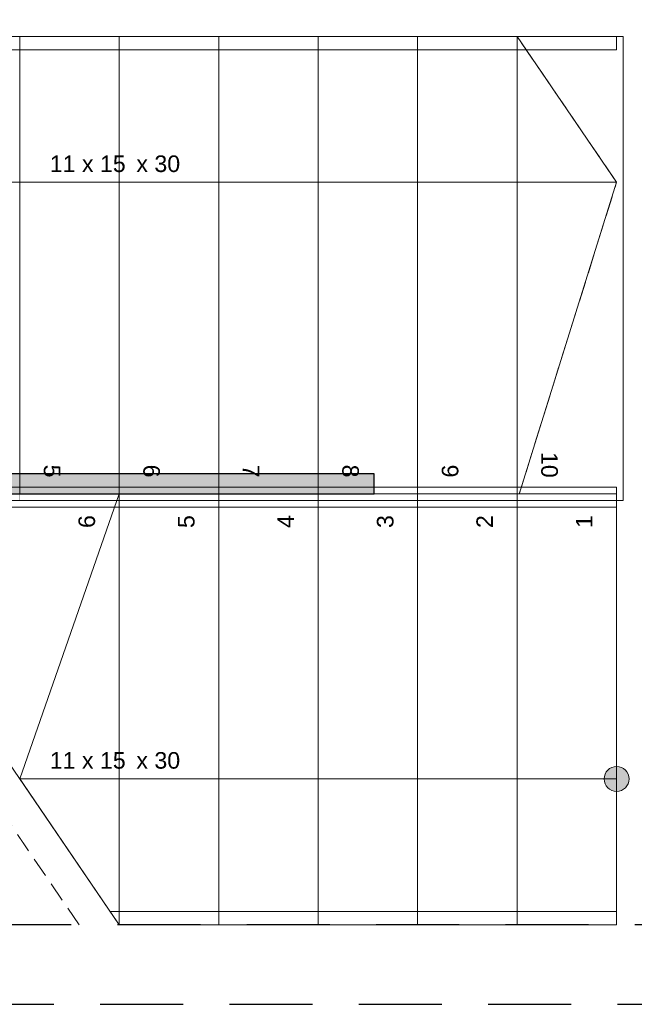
# Model space of a CAD drawing. Header units: centimetres. Extents: x -25572 to 23555, y -2435 to 15405.
# Tile 111 of 134: x 8748 to 8934, y 8116 to 8413. Entities that reach past the tile are written whole.
import ezdxf

# ---------------------------------------------------------------- set-up
doc = ezdxf.new("R2010")
doc.units = ezdxf.units.CM
doc.header["$MEASUREMENT"] = 0
for name, pattern in [('Przerywana długa', [39, 25, -14]), ('Przerywana gęsta', [9, 6, -3]), ('Wipeout_Contour', [100, 0, -100])]:
    doc.linetypes.add(name, pattern=pattern)
for name, color, linetype, lineweight in [('Nowe_220-A Ściany_Nr_pióra__19', 255, 'Continuous', 0), ('Nowe_220-A Ściany_Nr_pióra__27', 7, 'Continuous', 25), ('Nowe_220-A Ściany_Nr_pióra__7', 7, 'Continuous', 13), ('Nowe_250-A Schody Pochylnie_Nr_pióra__1', 7, 'Continuous', 13), ('Nowe_250-A Schody Pochylnie_Nr_pióra__11', 7, 'Continuous', 13), ('Nowe_250-A Schody Pochylnie_Nr_pióra__71', 7, 'Continuous', 13), ('Nowe_250-A Schody Pochylnie_Nr_pióra__91', 7, 'Continuous', 13), ('Nowe_260-A Balustrady_Nr_pióra__91', 7, 'Continuous', 13), ('Nowe_450-K Stropy_Nr_pióra__21', 7, 'Continuous', 25)]:
    doc.layers.add(name, color=color, linetype=linetype, lineweight=lineweight)
doc.layers.add('Nowe_250-A Schody Pochylnie', color=7, linetype='Continuous')
doc.styles.add('STYL_AUTOMATYCZNY_6', font='arial.ttf')

msp = doc.modelspace()

# ---------------------------------------------------------------- linework, layer by layer
at = {"layer": 'Nowe_250-A Schody Pochylnie_Nr_pióra__1', "color": 7, "linetype": 'Continuous', "lineweight": 13}
for p, q in [((8928.38, 8407.65), (8628.38, 8407.65)), ((8928.38, 8267.65), (8928.38, 8407.65)), ((8628.38, 8267.65), (8928.38, 8267.65)), ((8778.38, 8139.65), (8928.38, 8139.65))]:
    msp.add_line(p, q, dxfattribs=at)
at = {"layer": 'Nowe_450-K Stropy_Nr_pióra__21', "color": 7, "linetype": 'Przerywana długa', "lineweight": 25, "flags": 128}
msp.add_lwpolyline([(8499.63, 8115.65), (9036.87, 8115.65)], dxfattribs=at)

# ---------------------------------------------------------------- next in the draw order: wipeouts: each hides what was drawn before it
at = {"color": 254, "linetype": 'Wipeout_Contour', "lineweight": 0, "ltscale": 48384.427488}
msp.add_wipeout([(8748.38, 8267.65), (8778.38, 8267.65), (8778.38, 8407.65), (8748.38, 8407.65)], dxfattribs=at).dxf.layer = 'Nowe_250-A Schody Pochylnie'

# ---------------------------------------------------------------- next in the draw order: linework, layer by layer
at = {"layer": 'Nowe_250-A Schody Pochylnie_Nr_pióra__11', "color": 7, "linetype": 'Continuous', "lineweight": 13}
for p, q in [((8778.38, 8407.65), (8748.38, 8407.65)), ((8748.38, 8407.65), (8748.38, 8267.65)), ((8778.38, 8267.65), (8778.38, 8407.65)), ((8748.38, 8267.65), (8778.38, 8267.65))]:
    msp.add_line(p, q, dxfattribs=at)

# ---------------------------------------------------------------- next in the draw order: texts
at = {"layer": 'Nowe_250-A Schody Pochylnie_Nr_pióra__71', "color": 7, "linetype": 'Continuous', "lineweight": 13, "insert": (8758.12, 8278.46), "char_height": 5, "attachment_point": 4, "rotation": 270, "style": 'STYL_AUTOMATYCZNY_6'}
msp.add_mtext('\\A1;{\\pql;\\fArial|b0|i0|c238|p0;\\W1.000000;5}', dxfattribs=at)

# ---------------------------------------------------------------- next in the draw order: wipeouts: each hides what was drawn before it
at = {"color": 254, "linetype": 'Wipeout_Contour', "lineweight": 0, "ltscale": 48471.436863}
msp.add_wipeout([(8778.38, 8267.65), (8808.38, 8267.65), (8808.38, 8407.65), (8778.38, 8407.65)], dxfattribs=at).dxf.layer = 'Nowe_250-A Schody Pochylnie'

# ---------------------------------------------------------------- next in the draw order: linework, layer by layer
at = {"layer": 'Nowe_250-A Schody Pochylnie_Nr_pióra__11', "color": 7, "linetype": 'Continuous', "lineweight": 13}
for p, q in [((8808.38, 8407.65), (8778.38, 8407.65)), ((8778.38, 8407.65), (8778.38, 8267.65)), ((8808.38, 8267.65), (8808.38, 8407.65)), ((8778.38, 8267.65), (8808.38, 8267.65))]:
    msp.add_line(p, q, dxfattribs=at)

# ---------------------------------------------------------------- next in the draw order: texts
at = {"layer": 'Nowe_250-A Schody Pochylnie_Nr_pióra__71', "color": 7, "linetype": 'Continuous', "lineweight": 13, "char_height": 5, "style": 'STYL_AUTOMATYCZNY_6'}
for s, insert, attachment_point in [('\\A1;{\\pqc;\\pt0,355;\\fArial|b0|i0|c238|p0;\\W1.000000;11 x \\fArial|b0|i0|c238|p0;\\W1.000000;15\\fArial|b0|i0|c238|p0;\\W1.000000;\\A1{\\H.66x;\\S^  ;}\\fArial|b0|i0|c238|p0;\\W1.000000;\\fArial|b0|i0|c238|p0;\\W1.000000; x \\fArial|b0|i0|c238|p0;\\W1.000000;30\\fArial|b0|i0|c238|p0;\\W1.000000;\\A1{\\H.66x;\\S^  ;}\\fArial|b0|i0|c238|p0;\\W1.000000;\\fArial|b0|i0|c238|p0;\\W1.000000;\\fArial|b0|i0|c238|p0;\\W1.000000;\\fArial|b0|i0|c238|p0;\\W1.000000;\\A1{\\H.66x;\\S^  ;}\\fArial|b0|i0|c238|p0;\\W1.000000;}', (8778.38, 8365.28), 8), ('\\A1;{\\pqc;\\pt0,355;\\fArial|b0|i0|c238|p0;\\W1.000000;\\fArial|b0|i0|c238|p0;\\W1.000000;\\fArial|b0|i0|c238|p0;\\W1.000000;\\A1{\\H.66x;\\S^  ;}\\fArial|b0|i0|c238|p0;\\W1.000000;\\fArial|b0|i0|c238|p0;\\W1.000000;\\fArial|b0|i0|c238|p0;\\W1.000000;\\fArial|b0|i0|c238|p0;\\W1.000000;\\A1{\\H.66x;\\S^  ;}\\fArial|b0|i0|c238|p0;\\W1.000000;\\fArial|b0|i0|c238|p0;\\W1.000000;\\fArial|b0|i0|c238|p0;\\W1.000000;\\fArial|b0|i0|c238|p0;\\W1.000000;\\A1{\\H.66x;\\S^  ;}\\fArial|b0|i0|c238|p0;\\W1.000000;}', (8778.38, 8363.65), 2)]:
    msp.add_mtext(s, dxfattribs=dict(at, insert=insert, attachment_point=attachment_point))
at = {"layer": 'Nowe_250-A Schody Pochylnie_Nr_pióra__71', "color": 7, "linetype": 'Continuous', "lineweight": 13, "insert": (8788.12, 8278.46), "char_height": 5, "attachment_point": 4, "rotation": 270, "style": 'STYL_AUTOMATYCZNY_6'}
msp.add_mtext('\\A1;{\\pql;\\fArial|b0|i0|c238|p0;\\W1.000000;6}', dxfattribs=at)

# ---------------------------------------------------------------- next in the draw order: wipeouts: each hides what was drawn before it
at = {"color": 254, "linetype": 'Wipeout_Contour', "lineweight": 0, "ltscale": 48558.586875}
msp.add_wipeout([(8808.38, 8267.65), (8838.38, 8267.65), (8838.38, 8407.65), (8808.38, 8407.65)], dxfattribs=at).dxf.layer = 'Nowe_250-A Schody Pochylnie'

# ---------------------------------------------------------------- next in the draw order: linework, layer by layer
at = {"layer": 'Nowe_250-A Schody Pochylnie_Nr_pióra__11', "color": 7, "linetype": 'Continuous', "lineweight": 13}
for p, q in [((8838.38, 8407.65), (8808.38, 8407.65)), ((8808.38, 8407.65), (8808.38, 8267.65)), ((8838.38, 8267.65), (8838.38, 8407.65)), ((8808.38, 8267.65), (8838.38, 8267.65))]:
    msp.add_line(p, q, dxfattribs=at)

# ---------------------------------------------------------------- next in the draw order: texts
at = {"layer": 'Nowe_250-A Schody Pochylnie_Nr_pióra__71', "color": 7, "linetype": 'Continuous', "lineweight": 13, "insert": (8818.16, 8278.46), "char_height": 5, "attachment_point": 4, "rotation": 270, "style": 'STYL_AUTOMATYCZNY_6'}
msp.add_mtext('\\A1;{\\pql;\\fArial|b0|i0|c238|p0;\\W1.000000;7}', dxfattribs=at)

# ---------------------------------------------------------------- next in the draw order: wipeouts: each hides what was drawn before it
at = {"color": 254, "linetype": 'Wipeout_Contour', "lineweight": 0, "ltscale": 48645.876768}
msp.add_wipeout([(8838.38, 8267.65), (8868.38, 8267.65), (8868.38, 8407.65), (8838.38, 8407.65)], dxfattribs=at).dxf.layer = 'Nowe_250-A Schody Pochylnie'

# ---------------------------------------------------------------- next in the draw order: linework, layer by layer
at = {"layer": 'Nowe_220-A Ściany_Nr_pióra__27', "color": 7, "linetype": 'Continuous', "lineweight": 25}
msp.add_lwpolyline([(8855.23, 8275.65), (8618.38, 8275.65)], dxfattribs=at)
at = {"layer": 'Nowe_250-A Schody Pochylnie_Nr_pióra__11', "color": 7, "linetype": 'Continuous', "lineweight": 13}
for p, q in [((8868.38, 8407.65), (8838.38, 8407.65)), ((8838.38, 8407.65), (8838.38, 8267.65)), ((8868.38, 8267.65), (8868.38, 8407.65)), ((8838.38, 8267.65), (8868.38, 8267.65))]:
    msp.add_line(p, q, dxfattribs=at)

# ---------------------------------------------------------------- next in the draw order: texts
at = {"layer": 'Nowe_250-A Schody Pochylnie_Nr_pióra__71', "color": 7, "linetype": 'Continuous', "lineweight": 13, "insert": (8848.12, 8278.46), "char_height": 5, "attachment_point": 4, "rotation": 270, "style": 'STYL_AUTOMATYCZNY_6'}
msp.add_mtext('\\A1;{\\pql;\\fArial|b0|i0|c238|p0;\\W1.000000;8}', dxfattribs=at)

# ---------------------------------------------------------------- next in the draw order: wipeouts: each hides what was drawn before it
at = {"color": 254, "linetype": 'Wipeout_Contour', "lineweight": 0, "ltscale": 48733.30579}
msp.add_wipeout([(8898.38, 8407.65), (8868.38, 8407.65), (8868.38, 8267.65), (8898.38, 8267.65)], dxfattribs=at).dxf.layer = 'Nowe_250-A Schody Pochylnie'

# ---------------------------------------------------------------- next in the draw order: linework, layer by layer
at = {"layer": 'Nowe_250-A Schody Pochylnie_Nr_pióra__11', "color": 7, "linetype": 'Continuous', "lineweight": 13}
for p, q in [((8898.38, 8407.65), (8868.38, 8407.65)), ((8868.38, 8407.65), (8868.38, 8267.65)), ((8898.38, 8267.65), (8898.38, 8407.65)), ((8868.38, 8267.65), (8898.38, 8267.65))]:
    msp.add_line(p, q, dxfattribs=at)

# ---------------------------------------------------------------- next in the draw order: texts
at = {"layer": 'Nowe_250-A Schody Pochylnie_Nr_pióra__71', "color": 7, "linetype": 'Continuous', "lineweight": 13, "insert": (8878.12, 8278.46), "char_height": 5, "attachment_point": 4, "rotation": 270, "style": 'STYL_AUTOMATYCZNY_6'}
msp.add_mtext('\\A1;{\\pql;\\fArial|b0|i0|c238|p0;\\W1.000000;9}', dxfattribs=at)

# ---------------------------------------------------------------- next in the draw order: wipeouts: each hides what was drawn before it
at = {"color": 254, "linetype": 'Wipeout_Contour', "lineweight": 0, "ltscale": 73255.509342}
msp.add_wipeout([(8898.38, 8407.65), (8898.38, 8267.65), (8928.38, 8267.65), (8930.38, 8267.65), (8930.38, 8407.65), (8928.38, 8407.65)], dxfattribs=at).dxf.layer = 'Nowe_250-A Schody Pochylnie'

# ---------------------------------------------------------------- next in the draw order: linework, layer by layer
at = {"layer": 'Nowe_250-A Schody Pochylnie_Nr_pióra__1', "color": 7, "linetype": 'Continuous', "lineweight": 13}
for p, q in [((8928.38, 8269.65), (8689.74, 8269.65)), ((8928.38, 8139.65), (8928.38, 8269.65))]:
    msp.add_line(p, q, dxfattribs=at)
at = {"layer": 'Nowe_250-A Schody Pochylnie_Nr_pióra__11', "color": 7, "linetype": 'Continuous', "lineweight": 13}
for p, q in [((8898.38, 8407.65), (8898.38, 8267.65)), ((8928.38, 8407.65), (8898.38, 8407.65)), ((8928.38, 8363.65), (8898.38, 8407.65)), ((8930.38, 8407.65), (8928.38, 8407.65)), ((8930.38, 8267.65), (8930.38, 8407.65)), ((8658.38, 8363.65), (8898.38, 8363.65)), ((8898.38, 8363.65), (8928.38, 8363.65)), ((8898.38, 8267.65), (8928.38, 8363.65)), ((8898.38, 8267.65), (8928.38, 8267.65)), ((8928.38, 8267.65), (8930.38, 8267.65))]:
    msp.add_line(p, q, dxfattribs=at)
at = {"layer": 'Nowe_250-A Schody Pochylnie_Nr_pióra__11', "color": 7, "linetype": 'Przerywana gęsta', "lineweight": 13}
for p, q in [((8928.38, 8363.65), (8898.38, 8407.65)), ((8658.38, 8363.65), (8898.38, 8363.65)), ((8898.38, 8363.65), (8928.38, 8363.65)), ((8898.38, 8267.65), (8928.38, 8363.65))]:
    msp.add_line(p, q, dxfattribs=at)
at = {"layer": 'Nowe_260-A Balustrady_Nr_pióra__91', "color": 7, "linetype": 'Continuous', "lineweight": 13}
msp.add_lwpolyline([(8628.38, 8407.65), (8628.38, 8403.65), (8928.38, 8403.65), (8928.38, 8407.65)], close=True, dxfattribs=at)

# ---------------------------------------------------------------- next in the draw order: texts
at = {"layer": 'Nowe_220-A Ściany_Nr_pióra__7', "color": 7, "linetype": 'Continuous', "lineweight": 13, "insert": (8973.91, 8406.65), "char_height": 12.5, "attachment_point": 7, "rotation": 90, "style": 'STYL_AUTOMATYCZNY_6'}
msp.add_mtext('\\A1;{\\pql;\\pt0;\\fArial|b0|i0|c238|p0;\\W1.000000;80\\fArial|b0|i0|c238|p0;\\W1.000000;\\A1{\\H.66x;\\S^  ;}\\fArial|b0|i0|c238|p0;\\W1.000000;\\fArial|b0|i0|c238|p0;\\W1.000000;}', dxfattribs=at)
at = {"layer": 'Nowe_250-A Schody Pochylnie_Nr_pióra__71', "color": 7, "linetype": 'Continuous', "lineweight": 13, "insert": (8908.12, 8282.28), "char_height": 5, "attachment_point": 4, "rotation": 270, "style": 'STYL_AUTOMATYCZNY_6'}
msp.add_mtext('\\A1;{\\pql;\\fArial|b0|i0|c238|p0;\\W1.000000;10}', dxfattribs=at)

# ---------------------------------------------------------------- next in the draw order: wipeouts: each hides what was drawn before it
at = {"color": 254, "linetype": 'Wipeout_Contour', "lineweight": 0, "ltscale": 48458.956202}
msp.add_wipeout([(8898.38, 8269.65), (8898.38, 8139.65), (8928.38, 8139.65), (8928.38, 8269.65)], dxfattribs=at).dxf.layer = 'Nowe_250-A Schody Pochylnie'

# ---------------------------------------------------------------- next in the draw order: hatches: boundary and pattern name
at = {"layer": 'Nowe_250-A Schody Pochylnie_Nr_pióra__71', "linetype": 'Continuous', "lineweight": 13}
msp.add_hatch(color=7, dxfattribs=at).paths.add_polyline_path([(8928.38, 8187.4, 1), (8928.38, 8179.9, 1)])

# ---------------------------------------------------------------- next in the draw order: linework, layer by layer
at = {"layer": 'Nowe_250-A Schody Pochylnie_Nr_pióra__11', "color": 7, "linetype": 'Continuous', "lineweight": 13}
for p, q in [((8928.38, 8269.65), (8898.38, 8269.65)), ((8898.38, 8269.65), (8898.38, 8139.65)), ((8928.38, 8139.65), (8928.38, 8269.65)), ((8898.38, 8139.65), (8928.38, 8139.65))]:
    msp.add_line(p, q, dxfattribs=at)
msp.add_lwpolyline([(8928.38, 8187.4, 1), (8928.38, 8179.9, 1)], format="xyb", close=True, dxfattribs=at)

# ---------------------------------------------------------------- next in the draw order: texts
at = {"layer": 'Nowe_250-A Schody Pochylnie_Nr_pióra__71', "color": 7, "linetype": 'Continuous', "lineweight": 13, "insert": (8918.59, 8259.34), "char_height": 5, "attachment_point": 4, "rotation": 90, "style": 'STYL_AUTOMATYCZNY_6'}
msp.add_mtext('\\A1;{\\pql;\\fArial|b0|i0|c238|p0;\\W1.000000;1}', dxfattribs=at)

# ---------------------------------------------------------------- next in the draw order: wipeouts: each hides what was drawn before it
at = {"color": 254, "linetype": 'Wipeout_Contour', "lineweight": 0, "ltscale": 48370.733793}
msp.add_wipeout([(8868.38, 8269.65), (8868.38, 8139.65), (8898.38, 8139.65), (8898.38, 8269.65)], dxfattribs=at).dxf.layer = 'Nowe_250-A Schody Pochylnie'

# ---------------------------------------------------------------- next in the draw order: linework, layer by layer
at = {"layer": 'Nowe_250-A Schody Pochylnie_Nr_pióra__11', "color": 7, "linetype": 'Continuous', "lineweight": 13}
for p, q in [((8898.38, 8269.65), (8868.38, 8269.65)), ((8868.38, 8269.65), (8868.38, 8139.65)), ((8898.38, 8139.65), (8898.38, 8269.65)), ((8928.38, 8183.65), (8898.38, 8183.65)), ((8868.38, 8139.65), (8898.38, 8139.65))]:
    msp.add_line(p, q, dxfattribs=at)

# ---------------------------------------------------------------- next in the draw order: texts
at = {"layer": 'Nowe_250-A Schody Pochylnie_Nr_pióra__71', "color": 7, "linetype": 'Continuous', "lineweight": 13, "insert": (8888.59, 8259.34), "char_height": 5, "attachment_point": 4, "rotation": 90, "style": 'STYL_AUTOMATYCZNY_6'}
msp.add_mtext('\\A1;{\\pql;\\fArial|b0|i0|c238|p0;\\W1.000000;2}', dxfattribs=at)

# ---------------------------------------------------------------- next in the draw order: wipeouts: each hides what was drawn before it
at = {"color": 254, "linetype": 'Wipeout_Contour', "lineweight": 0, "ltscale": 48282.648434}
msp.add_wipeout([(8838.38, 8269.65), (8838.38, 8139.65), (8868.38, 8139.65), (8868.38, 8269.65)], dxfattribs=at).dxf.layer = 'Nowe_250-A Schody Pochylnie'

# ---------------------------------------------------------------- next in the draw order: linework, layer by layer
at = {"layer": 'Nowe_220-A Ściany_Nr_pióra__27', "color": 7, "linetype": 'Continuous', "lineweight": 25}
msp.add_lwpolyline([(8855.23, 8269.65), (8855.23, 8275.65)], dxfattribs=at)
at = {"layer": 'Nowe_250-A Schody Pochylnie_Nr_pióra__11', "color": 7, "linetype": 'Continuous', "lineweight": 13}
for p, q in [((8868.38, 8269.65), (8838.38, 8269.65)), ((8838.38, 8269.65), (8838.38, 8139.65)), ((8868.38, 8139.65), (8868.38, 8269.65)), ((8838.38, 8139.65), (8868.38, 8139.65))]:
    msp.add_line(p, q, dxfattribs=at)

# ---------------------------------------------------------------- next in the draw order: texts
at = {"layer": 'Nowe_250-A Schody Pochylnie_Nr_pióra__71', "color": 7, "linetype": 'Continuous', "lineweight": 13, "insert": (8858.63, 8259.34), "char_height": 5, "attachment_point": 4, "rotation": 90, "style": 'STYL_AUTOMATYCZNY_6'}
msp.add_mtext('\\A1;{\\pql;\\fArial|b0|i0|c238|p0;\\W1.000000;3}', dxfattribs=at)

# ---------------------------------------------------------------- next in the draw order: wipeouts: each hides what was drawn before it
at = {"color": 254, "linetype": 'Wipeout_Contour', "lineweight": 0, "ltscale": 48194.70086}
msp.add_wipeout([(8808.38, 8269.65), (8808.38, 8139.65), (8838.38, 8139.65), (8838.38, 8269.65)], dxfattribs=at).dxf.layer = 'Nowe_250-A Schody Pochylnie'

# ---------------------------------------------------------------- next in the draw order: linework, layer by layer
at = {"layer": 'Nowe_250-A Schody Pochylnie_Nr_pióra__11', "color": 7, "linetype": 'Continuous', "lineweight": 13}
for p, q in [((8838.38, 8269.65), (8808.38, 8269.65)), ((8808.38, 8269.65), (8808.38, 8139.65)), ((8838.38, 8139.65), (8838.38, 8269.65)), ((8808.38, 8139.65), (8838.38, 8139.65))]:
    msp.add_line(p, q, dxfattribs=at)

# ---------------------------------------------------------------- next in the draw order: texts
at = {"layer": 'Nowe_250-A Schody Pochylnie_Nr_pióra__71', "color": 7, "linetype": 'Continuous', "lineweight": 13, "insert": (8828.59, 8259.34), "char_height": 5, "attachment_point": 4, "rotation": 90, "style": 'STYL_AUTOMATYCZNY_6'}
msp.add_mtext('\\A1;{\\pql;\\fArial|b0|i0|c238|p0;\\W1.000000;4}', dxfattribs=at)

# ---------------------------------------------------------------- next in the draw order: wipeouts: each hides what was drawn before it
at = {"color": 254, "linetype": 'Wipeout_Contour', "lineweight": 0, "ltscale": 48106.891832}
msp.add_wipeout([(8778.38, 8269.65), (8778.38, 8139.65), (8808.38, 8139.65), (8808.38, 8269.65)], dxfattribs=at).dxf.layer = 'Nowe_250-A Schody Pochylnie'

# ---------------------------------------------------------------- next in the draw order: linework, layer by layer
at = {"layer": 'Nowe_250-A Schody Pochylnie_Nr_pióra__11', "color": 7, "linetype": 'Continuous', "lineweight": 13}
for p, q in [((8808.38, 8269.65), (8778.38, 8269.65)), ((8778.38, 8269.65), (8778.38, 8139.65)), ((8808.38, 8139.65), (8808.38, 8269.65)), ((8778.38, 8139.65), (8808.38, 8139.65))]:
    msp.add_line(p, q, dxfattribs=at)

# ---------------------------------------------------------------- next in the draw order: texts
at = {"layer": 'Nowe_250-A Schody Pochylnie_Nr_pióra__71', "color": 7, "linetype": 'Continuous', "lineweight": 13, "insert": (8798.63, 8259.34), "char_height": 5, "attachment_point": 4, "rotation": 90, "style": 'STYL_AUTOMATYCZNY_6'}
msp.add_mtext('\\A1;{\\pql;\\fArial|b0|i0|c238|p0;\\W1.000000;5}', dxfattribs=at)

# ---------------------------------------------------------------- next in the draw order: wipeouts: each hides what was drawn before it
at = {"color": 254, "linetype": 'Wipeout_Contour', "lineweight": 0, "ltscale": 48049.469634}
msp.add_wipeout([(8748.38, 8269.65), (8748.38, 8183.65), (8778.38, 8139.65), (8778.38, 8269.65)], dxfattribs=at).dxf.layer = 'Nowe_250-A Schody Pochylnie'

# ---------------------------------------------------------------- next in the draw order: hatches: boundary and pattern name
at = {"layer": 'Nowe_220-A Ściany_Nr_pióra__19', "linetype": 'Continuous', "lineweight": 0}
msp.add_hatch(color=255, dxfattribs=at).paths.add_polyline_path([(8618.38, 8269.65), (8855.23, 8269.65), (8855.23, 8275.65), (8618.38, 8275.65)])

# ---------------------------------------------------------------- next in the draw order: linework, layer by layer
at = {"layer": 'Nowe_220-A Ściany_Nr_pióra__27', "color": 7, "linetype": 'Continuous', "lineweight": 25}
msp.add_lwpolyline([(8618.38, 8269.65), (8855.23, 8269.65)], dxfattribs=at)
at = {"layer": 'Nowe_250-A Schody Pochylnie_Nr_pióra__11', "color": 7, "linetype": 'Continuous', "lineweight": 13}
for p, q in [((8778.38, 8269.65), (8748.38, 8269.65)), ((8778.38, 8269.65), (8748.38, 8183.65)), ((8778.38, 8139.65), (8778.38, 8269.65)), ((8898.38, 8183.65), (8748.38, 8183.65))]:
    msp.add_line(p, q, dxfattribs=at)
at = {"layer": 'Nowe_260-A Balustrady_Nr_pióra__91', "color": 7, "linetype": 'Continuous', "lineweight": 13}
for points in [[(8628.38, 8271.65), (8628.38, 8267.65), (8928.38, 8267.65), (8928.38, 8271.65)], [(8928.38, 8265.65), (8928.38, 8269.65), (8689.74, 8269.65), (8692.47, 8265.65)], [(8928.38, 8139.65), (8928.38, 8143.65), (8775.65, 8143.65), (8778.38, 8139.65)]]:
    msp.add_lwpolyline(points, close=True, dxfattribs=at)

# ---------------------------------------------------------------- next in the draw order: texts
at = {"layer": 'Nowe_250-A Schody Pochylnie_Nr_pióra__71', "color": 7, "linetype": 'Continuous', "lineweight": 13, "insert": (8768.63, 8259.34), "char_height": 5, "attachment_point": 4, "rotation": 90, "style": 'STYL_AUTOMATYCZNY_6'}
msp.add_mtext('\\A1;{\\pql;\\fArial|b0|i0|c238|p0;\\W1.000000;6}', dxfattribs=at)
at = {"layer": 'Nowe_250-A Schody Pochylnie_Nr_pióra__71', "color": 7, "linetype": 'Continuous', "lineweight": 13, "char_height": 5, "style": 'STYL_AUTOMATYCZNY_6'}
for s, insert, attachment_point in [('\\A1;{\\pqc;\\pt0,355;\\fArial|b0|i0|c238|p0;\\W1.000000;11 x \\fArial|b0|i0|c238|p0;\\W1.000000;15\\fArial|b0|i0|c238|p0;\\W1.000000;\\A1{\\H.66x;\\S^  ;}\\fArial|b0|i0|c238|p0;\\W1.000000;\\fArial|b0|i0|c238|p0;\\W1.000000; x \\fArial|b0|i0|c238|p0;\\W1.000000;30\\fArial|b0|i0|c238|p0;\\W1.000000;\\A1{\\H.66x;\\S^  ;}\\fArial|b0|i0|c238|p0;\\W1.000000;\\fArial|b0|i0|c238|p0;\\W1.000000;\\fArial|b0|i0|c238|p0;\\W1.000000;\\fArial|b0|i0|c238|p0;\\W1.000000;\\A1{\\H.66x;\\S^  ;}\\fArial|b0|i0|c238|p0;\\W1.000000;}', (8778.38, 8185.28), 8), ('\\A1;{\\pqc;\\pt0,355;\\fArial|b0|i0|c238|p0;\\W1.000000;\\fArial|b0|i0|c238|p0;\\W1.000000;\\fArial|b0|i0|c238|p0;\\W1.000000;\\A1{\\H.66x;\\S^  ;}\\fArial|b0|i0|c238|p0;\\W1.000000;\\fArial|b0|i0|c238|p0;\\W1.000000;\\fArial|b0|i0|c238|p0;\\W1.000000;\\fArial|b0|i0|c238|p0;\\W1.000000;\\A1{\\H.66x;\\S^  ;}\\fArial|b0|i0|c238|p0;\\W1.000000;\\fArial|b0|i0|c238|p0;\\W1.000000;\\fArial|b0|i0|c238|p0;\\W1.000000;\\fArial|b0|i0|c238|p0;\\W1.000000;\\A1{\\H.66x;\\S^  ;}\\fArial|b0|i0|c238|p0;\\W1.000000;}', (8778.38, 8183.65), 2)]:
    msp.add_mtext(s, dxfattribs=dict(at, insert=insert, attachment_point=attachment_point))

# ---------------------------------------------------------------- next in the draw order: wipeouts: each hides what was drawn before it
at = {"color": 254, "linetype": 'Wipeout_Contour', "lineweight": 0, "ltscale": 35879.206254}
msp.add_wipeout([(8766.27, 8139.65), (8748.38, 8165.9), (8748.38, 8139.65)], dxfattribs=at).dxf.layer = 'Nowe_250-A Schody Pochylnie'

# ---------------------------------------------------------------- next in the draw order: linework, layer by layer
at = {"layer": 'Nowe_250-A Schody Pochylnie_Nr_pióra__11', "color": 7, "linetype": 'Przerywana gęsta', "lineweight": 13}
msp.add_line((8766.27, 8139.65), (8677.64, 8269.65), dxfattribs=at)
at = {"layer": 'Nowe_250-A Schody Pochylnie_Nr_pióra__11', "color": 7, "linetype": 'Continuous', "lineweight": 13}
for p, q in [((8778.38, 8139.65), (8689.74, 8269.65)), ((8748.38, 8183.65), (8778.38, 8139.65))]:
    msp.add_line(p, q, dxfattribs=at)
at = {"layer": 'Nowe_250-A Schody Pochylnie_Nr_pióra__91', "color": 7, "linetype": 'Przerywana gęsta', "lineweight": 13}
msp.add_line((8748.38, 8139.65), (8766.27, 8139.65), dxfattribs=at)
at = {"layer": 'Nowe_450-K Stropy_Nr_pióra__21', "color": 7, "linetype": 'Przerywana długa', "lineweight": 25, "flags": 128}
msp.add_lwpolyline([(9036.87, 8139.65), (8618.38, 8139.65)], dxfattribs=at)

doc.saveas('drawing.dxf')
